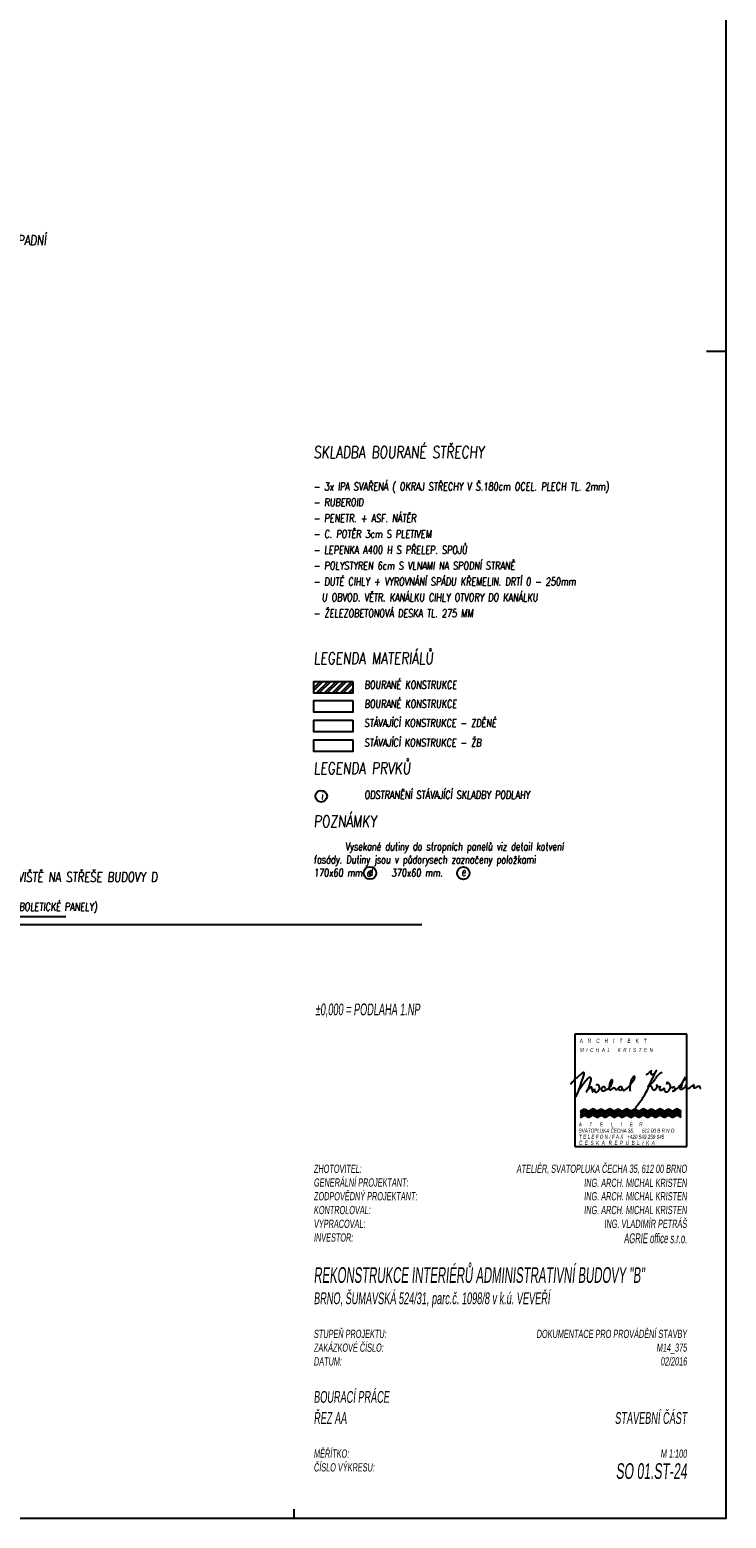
# Model space of a CAD drawing. Header units: millimetres. Extents: x 22267 to 193155, y 329430 to 541733.
# Tile 50 of 89: x 157166 to 174893, y 329430 to 367315. Entities that reach past the tile are written whole.
import ezdxf
from ezdxf.enums import TextEntityAlignment as Align

# ---------------------------------------------------------------- set-up
doc = ezdxf.new("R2010")
doc.units = ezdxf.units.MM
for name, color, linetype in [('BOURÁNÍ', 40, 'Continuous'), ('KOTY', 7, 'Continuous'), ('KOTY-DVERE', 8, 'Continuous'), ('KOTY_100', 7, 'Continuous'), ('KÓTY BP FASÁDA', 255, 'Continuous'), ('KÓTY BP PODLAHA', 255, 'Continuous'), ('LEGENDA', 7, 'Continuous'), ('LEGENDA_RAMEČEK', 7, 'Continuous'), ('TLUSTA', 2, 'Continuous'), ('ŽB', 1, 'Continuous')]:
    doc.layers.add(name, color=color, linetype=linetype)
doc.layers.add('POMOCNA_ZU', color=200, linetype='Continuous', plot=False)
doc.styles.add('CS-ROMANS', font='romans.shx', dxfattribs={"width": 0.75, "oblique": 5})
doc.styles.add('CS-ROMANS_100', font='romans.shx', dxfattribs={"width": 0.75, "oblique": 5, "height": 200})
doc.styles.add('CS_SIMPL', font='CS_SIMPL.shx', dxfattribs={"width": 0.58, "oblique": 5})

# ---------------------------------------------------------------- blocks, each defined once
blk = doc.blocks.new('PODPIS MICHAL_BARVA')
at = {"color": 5}
for p, q in [((-35, 16.74), (-35.64, 15.46)), ((-34.59, 17.65), (-35.04, 16.63)), ((-35.04, 16.63), (-35, 16.74))]:
    blk.add_line(p, q, dxfattribs=at)
for centre, radius, start, end in [((-7.68, 18.33), 6.77, 121.9528, 129.8783), ((-9.89, 23.56), 1.65, 168.942, 188.6699), ((-11.1, 23.75), 0.426, 112.1276, 163.0503), ((-11.26, 24.11), 0.0368, 267.4394, 103.0578), ((-11.47, 24.96), 2, 303.7352, 329.1312), ((-161.14, 105.29), 171.74, 331.4931, 331.7743), ((-9.46, 23.91), 0.387, 129.9342, 156.2999), ((-10.37, 24.31), 0.727, 328.2682, 350.9737), ((-9.68, 24.19), 0.0319, 8.5882, 148.8024), ((-4.08, -8.47), 43.43, 137.5637, 139.4368), ((-27.85, 13.41), 11.12, 129.3369, 138.127), ((-24.18, 10.67), 15.61, 128.3239, 133.4046), ((15.13, 0.75), 52.51, 158.4803, 161.2278), ((-24.55, 11.49), 11.78, 139.2868, 147.6963), ((23.65, -53.42), 95.57, 126.5689, 126.9907), ((-82.15, 38.44), 51.82, 339.1682, 341.818), ((-19.25, 9.89), 16.98, 140.1403, 146.8725), ((-32.72, 22.63), 0.91, 102.6063, 128.5395), ((-32.84, 23.37), 0.165, 14.0308, 118.0644), ((-37.07, 23.92), 4.46, 338.34, 347.4596), ((-33.92, 23.26), 1.24, 345.8196, 6.9738), ((-22.95, 12.89), 12.23, 133.6316, 139.8127), ((65.72, -24.63), 106.29, 155.6197, 156.1205), ((-30.84, 21.4), 0.65, 83.9914, 148.2808), ((-77.24, 35.58), 48.96, 340.5059, 341.7476), ((-29.97, 17.66), 1.37, 110.4552, 129.4384), ((-31.51, 20.97), 1.3, 39.8629, 55.3693), ((-37.27, 22.64), 6.95, 339.8405, 347.8898), ((-31.24, 21.46), 0.813, 340.621, 25.6263), ((-30.41, 18.8), 0.15, 9.2387, 104.5894), ((-28.6, 19.5), 0.189, 102.216, 199.8217), ((-28.83, 18.51), 1.19, 59.5601, 80.52), ((-28.65, 18.78), 0.861, 359.9367, 61.1504), ((-26.43, 18.43), 0.578, 88.0315, 128.6844), ((-26.39, 18.71), 0.306, 35.0404, 94.9467), ((-22.32, 18.73), 2.41, 171.1083, 194.677), ((-17.79, 18.56), 6.93, 163.8176, 175.5591), ((-30.61, 24.24), 8.07, 318.1464, 323.1846), ((-20.52, 18.74), 4.3, 148.5998, 155.9085), ((-23.04, 20.22), 1.38, 134.2133, 146.6968), ((-25.92, 20.64), 2.15, 325.098, 347.2566), ((-23.91, 21.05), 0.183, 51.2421, 120.8713), ((-25.75, 20.8), 2.03, 341.6053, 4.7189), ((-24.06, 20.99), 0.34, 357.7456, 38.0277), ((-20.78, 17.74), 1.38, 118.2751, 143.7161), ((-21.12, 18.41), 0.59, 65.0353, 126.9026), ((-21.15, 18.27), 0.734, 67.6997, 112.3003), ((-21.28, 18.25), 0.812, 42.4441, 59.9798), ((-21.16, 18.4), 0.623, 35.4292, 62.6442), ((-20.69, 21.32), 3.14, 304.6058, 328.7454), ((-15.95, 18.86), 2.25, 163.2728, 178.8708), ((98.13, 0.82), 117.72, 170.4744, 170.8641), ((-36.35, 34.95), 23.87, 320.249, 323.0843), ((-11.65, 18.82), 6.49, 159.1687, 166.8519), ((-14.31, 19.84), 3.64, 147.7224, 159.2795), ((-15.42, 20.33), 2.45, 132.299, 143.5008), ((-20.08, 23.1), 3.76, 318.5401, 334.0586), ((-16.56, 21.67), 0.691, 106.9011, 136.9161), ((-16.75, 22.16), 0.175, 353.4914, 93.5209), ((-18.66, 22.26), 2.12, 337.6522, 348.2345), ((-18.63, 22.05), 2.05, 353.8305, 2.4724), ((-15, 25.78), 3.57, 303.8153, 308.9811), ((-21.63, 36.37), 16.04, 303.5695, 306.8144), ((-2295.49, 981.03), 2477.7, 337.12806, 337.17777), ((-38.14, 52.16), 41.94, 307.6843, 309.3743), ((-11.9, 18.32), 0.883, 100.274, 133.2601), ((-11.46, 16.06), 3.19, 93.0638, 100.8679), ((-47.27, 38.08), 39.85, 333.0081, 335.7502), ((-11.63, 18.81), 0.439, 35.7237, 89.0794), ((-22.77, 30.81), 15.77, 315.391, 319.7235), ((-11.06, 23.34), 0.467, 183.2873, 237.0191), ((-11.12, 23.28), 0.383, 239.8284, 309.4381), ((-11.77, 18.61), 0.672, 5.2121, 42.172), ((-2.3, 18.82), 9.1, 150.3407, 161.4466), ((-11.94, 25.38), 2.62, 293.9718, 307.1628), ((-15.62, 24.7), 6.37, 320.1153, 330.0334), ((-4.42, 17.98), 6.7, 137.9546, 148.0536), ((-11.5, 19.64), 2.09, 326.0291, 342.073), ((-9.29, 19.46), 0.368, 157.3291, 189.7105), ((-9.32, 19.44), 0.338, 188.3256, 248.3458), ((-9.58, 19.54), 0.0784, 30.5945, 128.3662), ((-10.89, 19.29), 1.4, 348.093, 11.907), ((-8.89, 21.05), 1.99, 253.9093, 276.1262), ((-6.34, 19.98), 3.94, 113.101, 140.8621), ((-6.23, 17.95), 2.55, 151.2595, 170.4842), ((-8.72, 19.42), 0.356, 276.8813, 316.2271), ((-6.23, 20.14), 0.237, 102.216, 199.8217), ((-6.2, 20.2), 0.282, 209.3289, 254.7151), ((-6.52, 18.9), 1.49, 59.5601, 80.52), ((-6.18, 19.83), 0.137, 104.6766, 132.9421), ((-8.15, 18.14), 3.14, 20.4964, 40.5906), ((-5.81, 19.04), 0.637, 334.8437, 18.3162), ((-7.07, 23.38), 6.26, 311.2389, 319.2841), ((-37.96, 51.71), 48.17, 317.7105, 319.0788), ((2.33, 18.05), 4.25, 159.588, 171.9294), ((-7.61, 22.17), 6.51, 336.0746, 343.7166), ((-6.09, 24.05), 5.97, 319.3267, 329.1186), ((-10.16, 23.97), 9.52, 337.6278, 342.8179), ((5.26, 18.78), 6.76, 154.9369, 159.4331), ((-8.44, 25.79), 8.89, 327.2409, 331.7571), ((0.91, 20.7), 2.01, 141.1726, 151.8299), ((-2, 20.38), 2.08, 309.7837, 324.0074), ((-0.59, 21.91), 0.0749, 41.3946, 143.3703), ((-1.43, 21.94), 0.895, 336.6308, 1.1564), ((0.44, 19.15), 0.91, 161.8051, 182.3731), ((0.51, 19.2), 0.979, 185.1548, 213.7424), ((0.57, 19.26), 1.01, 157.3869, 170.0781), ((-0.22, 19.6), 0.143, 83.6382, 162.1474), ((-1.14, 19.74), 1.01, 324.9453, 344.3414), ((-0.32, 19.59), 0.195, 321.3763, 53.427), ((-1.15, 22.08), 3.91, 298.0857, 307.9028), ((-4.99, 28.63), 11.48, 302.9299, 306.2449), ((-0.28, 22.29), 3.58, 305.4433, 311.8498), ((2.15, 19.57), 0.0637, 14.8338, 125.2175), ((2.76, 18.96), 0.631, 166.4823, 193.5177), ((7, 18.33), 4.92, 167.0815, 170.9013), ((1.64, 19.51), 0.578, 352.4428, 7.5572), ((1.5, 21.57), 3.1, 293.9605, 304.5388), ((3.77, 18.23), 0.937, 97.9117, 123.0914), ((3.77, 18.19), 0.979, 78.9464, 97.8729), ((3.9, 18.81), 0.347, 29.7432, 80.0141), ((3.55, 18.7), 0.711, 357.5037, 23.8218), ((-10.03, 2.91), 28.52, 151.6163, 153.8948), ((459.86, -211.29), 544.86, 155.138, 155.291), ((-39.97, 22.56), 9.5, 326.605, 329.8061), ((-24.81, 12.94), 8.47, 145.0682, 148.7177), ((-33.57, 19.04), 2.2, 325.2067, 342.9672), ((-45.45, 30.97), 19.01, 316.1104, 318.1836), ((-27.7, 15.01), 4.86, 130.2094, 137.4947), ((-34.83, 18.42), 4.59, 0.6362, 5.0251), ((-18.73, 19.8), 11.59, 186.5836, 191.4566), ((-29.94, 17.59), 0.174, 209.8479, 274.0982), ((-27.27, 16.44), 2.83, 143.2444, 159.9231), ((-30.42, 18.58), 0.989, 333.0623, 345.6498), ((-28.08, 18.25), 1.38, 176.2672, 200.1351), ((-28.77, 17.88), 0.616, 190.1519, 230.7005), ((-28.87, 17.95), 0.616, 241.9659, 282.9935), ((-28.93, 18.12), 0.802, 284.3995, 317.6243), ((-30.47, 19.54), 2.89, 317.3779, 336.8859), ((-28.27, 18.62), 0.509, 334.8437, 18.3162), ((-26.83, 18.17), 0.44, 156.6477, 218.064), ((-25.85, 17.54), 1.6, 139.4086, 150.1306), ((-26.77, 18.31), 0.587, 225.383, 263.4338), ((-25.54, 17.49), 1.88, 132.0357, 144.2734), ((-26.67, 18.51), 0.795, 258.2009, 292.6111), ((-29, 24.97), 7.66, 290.0778, 292.845), ((-26.44, 18.59), 0.416, 350.753, 43.6214), ((-26.91, 19.81), 2.09, 295.1452, 305.6532), ((-24.35, 15.38), 3.03, 107.7865, 116.1436), ((-25.9, 19.68), 1.54, 293.8971, 327.7627), ((-24.39, 18.33), 0.338, 220.5262, 313.9064), ((-26.01, 21.04), 3.48, 302.1019, 310.4574), ((-21.46, 15), 4.09, 117.8197, 124.0838), ((-23.2, 18.39), 0.287, 51.2553, 125.6214), ((-23.38, 18.15), 0.589, 13.8851, 52.0267), ((-22.49, 18.43), 0.356, 203.9813, 247.3645), ((-22.9, 19.42), 1.35, 281.9219, 298.9569), ((-22.7, 19.14), 1, 296.6665, 324.1218), ((-21.18, 18.37), 0.594, 120.3136, 163.6363), ((-21.32, 18.46), 0.434, 169.3029, 220.9589), ((-21.13, 18.72), 0.753, 226.2346, 269.3579), ((-21.09, 18.54), 0.578, 265.0485, 331.2121), ((-21.02, 18.49), 0.459, 8.2026, 41.5905), ((-21.26, 18.28), 0.77, 10.3409, 37.9101), ((-21.12, 18.43), 0.565, 343.1519, 13.0527), ((-19.37, 18.56), 1.14, 186.7617, 205.2992), ((-18.9, 18.93), 1.73, 209.8043, 219.4058), ((-20.11, 17.95), 0.174, 224.5292, 311.5227), ((-18.24, 15.86), 2.64, 121.6642, 131.8479), ((-23.7, 23.51), 6.77, 307.0058, 315.094), ((-14.89, 18.65), 3.31, 175.5397, 185.4572), ((-50.86, 8.5), 34.12, 15.2634, 16.7503), ((-22.03, 19.26), 8.71, 319.677, 328.3923), ((-65.61, 50.42), 62.27, 324.9842, 326.3483), ((-27.88, 25.22), 16.9, 326.6046, 334.7842), ((-10.13, 18.73), 0.978, 183.0987, 218.2145), ((-10.43, 18.6), 0.671, 225.9893, 262.2191), ((-10.56, 18.53), 0.592, 273.4701, 317.8295), ((-11.68, 20.08), 2.49, 308.7935, 320.0447), ((-8.25, 18.28), 0.505, 170.4842, 215.2776), ((-8.37, 18.38), 0.486, 233.5573, 294.1019), ((-9.14, 20.22), 2.48, 292.9459, 303.5475), ((-8.83, 19.85), 2, 301.9624, 324.3819), ((-5.54, 18.33), 1.69, 167.9437, 192.0563), ((-6.44, 18.12), 0.771, 190.1519, 230.7005), ((-6.57, 18.2), 0.77, 241.9659, 282.9935), ((-6.64, 18.42), 1, 284.3995, 317.6243), ((-8.56, 20.19), 3.61, 317.3779, 336.8859), ((-4.17, 17.99), 0.875, 127.9066, 147.0454), ((-4.39, 18.45), 0.392, 86.6558, 144.0155), ((-4.46, 17.6), 0.0778, 158.2468, 250.3271), ((-4.34, 17.52), 0.22, 101.2996, 150.4624), ((-4.93, 18.66), 1.22, 291.2361, 329.2309), ((-4.61, 19.32), 1.61, 277.8759, 312.2558), ((-4.24, 18.45), 0.412, 47.4574, 107.4966), ((-4.25, 18.4), 0.454, 2.0903, 49.8157), ((-4.16, 18.29), 0.377, 316.8152, 19.5309), ((-10.05, 25.77), 10.04, 310.4881, 315.0059), ((-2.2, 18.71), 0.216, 112.4445, 168.3075), ((-2, 18.7), 0.411, 172.5124, 210.5674), ((-1.98, 18.68), 0.421, 207.7238, 241.8529), ((-2.15, 18.66), 0.277, 72.7524, 118.6634), ((-1.9, 18.61), 0.412, 226.8578, 284.4565), ((-2.24, 18.61), 0.363, 5.2687, 61.3027), ((-2.09, 19.77), 1.58, 280.501, 303.5069), ((-3.19, 22.33), 4.35, 297.0122, 305.4003), ((0.09, 19.01), 0.532, 222.7556, 271.332), ((0.15, 19.54), 1.06, 267.0114, 300.39), ((2.34, 18.84), 0.197, 188.5931, 254.701), ((2.42, 19.24), 0.605, 257.3334, 303.7177), ((2.68, 18.54), 1.59, 353.2699, 4.3929), ((-29.41, 23.86), 17.36, 318.0656, 323.869)]:
    blk.add_arc(centre, radius, start, end, dxfattribs=at)
blk = doc.blocks.new('LOGO')
at = {"layer": 'LEGENDA_RAMEČEK', "color": 91, "linetype": 'Continuous', "ltscale": 13.988571}
for p, q in [((0, 28.57), (-28.56, 28.57)), ((-28.56, 28.57), (-28.56, 0)), ((0, 0), (0, 28.57)), ((-28.56, 0), (0, 0))]:
    blk.add_line(p, q, dxfattribs=at)
at = {"layer": 'LEGENDA_RAMEČEK', "color": 221, "linetype": 'Continuous', "ltscale": 10.68944}
for p, q in [((-27.09, 9.01), (-26.05, 9.61)), ((-27.09, 8.77), (-26.05, 9.37)), ((-27.09, 8.53), (-26.05, 9.13)), ((-27.09, 8.07), (-26.05, 8.68)), ((-27.09, 7.74), (-26.05, 8.34)), ((-27.09, 7.4), (-26.05, 8)), ((-26.05, 9.61), (-24.96, 9.01)), ((-26.05, 9.37), (-24.96, 8.77)), ((-26.05, 9.13), (-24.96, 8.53)), ((-26.05, 8.68), (-24.96, 8.07)), ((-26.05, 8.34), (-24.96, 7.74)), ((-26.05, 8), (-24.96, 7.4)), ((-23.87, 9.61), (-24.96, 9.01)), ((-23.87, 9.37), (-24.96, 8.77)), ((-23.87, 9.13), (-24.96, 8.53)), ((-23.87, 8.68), (-24.96, 8.07)), ((-23.87, 8.34), (-24.96, 7.74)), ((-23.87, 8), (-24.96, 7.4)), ((-22.83, 9.01), (-23.87, 9.61)), ((-22.83, 8.77), (-23.87, 9.37)), ((-22.83, 8.53), (-23.87, 9.13)), ((-22.83, 8.07), (-23.87, 8.68)), ((-22.83, 7.74), (-23.87, 8.34)), ((-22.83, 7.4), (-23.87, 8)), ((-22.83, 9.01), (-21.79, 9.61)), ((-22.83, 8.77), (-21.79, 9.37)), ((-22.83, 8.53), (-21.79, 9.13)), ((-22.83, 8.07), (-21.79, 8.68)), ((-22.83, 7.74), (-21.79, 8.34)), ((-22.83, 7.4), (-21.79, 8)), ((-21.79, 9.61), (-20.69, 9.01)), ((-21.79, 9.37), (-20.69, 8.77)), ((-21.79, 9.13), (-20.69, 8.53)), ((-21.79, 8.68), (-20.69, 8.07)), ((-21.79, 8.34), (-20.69, 7.74)), ((-21.79, 8), (-20.69, 7.4)), ((-19.6, 9.61), (-20.69, 9.01)), ((-19.6, 9.37), (-20.69, 8.77)), ((-19.6, 9.13), (-20.69, 8.53)), ((-19.6, 8.68), (-20.69, 8.07)), ((-19.6, 8.34), (-20.69, 7.74)), ((-19.6, 8), (-20.69, 7.4)), ((-18.56, 9.01), (-19.6, 9.61)), ((-18.56, 8.77), (-19.6, 9.37)), ((-18.56, 8.53), (-19.6, 9.13)), ((-18.56, 8.07), (-19.6, 8.68)), ((-18.56, 7.74), (-19.6, 8.34)), ((-18.56, 7.4), (-19.6, 8)), ((-18.56, 9.01), (-17.52, 9.61)), ((-18.56, 8.77), (-17.52, 9.37)), ((-18.56, 8.53), (-17.52, 9.13)), ((-18.56, 8.07), (-17.52, 8.68)), ((-18.56, 7.74), (-17.52, 8.34)), ((-18.56, 7.4), (-17.52, 8)), ((-17.52, 9.61), (-16.43, 9.01)), ((-17.52, 9.37), (-16.43, 8.77)), ((-17.52, 9.13), (-16.43, 8.53)), ((-17.52, 8.68), (-16.43, 8.07)), ((-17.52, 8.34), (-16.43, 7.74)), ((-17.52, 8), (-16.43, 7.4)), ((-15.34, 9.61), (-16.43, 9.01)), ((-15.34, 9.37), (-16.43, 8.77)), ((-15.34, 9.13), (-16.43, 8.53)), ((-15.34, 8.68), (-16.43, 8.07)), ((-15.34, 8.34), (-16.43, 7.74)), ((-15.34, 8), (-16.43, 7.4)), ((-14.3, 9.01), (-15.34, 9.61)), ((-14.3, 8.77), (-15.34, 9.37)), ((-14.3, 8.53), (-15.34, 9.13)), ((-14.3, 8.07), (-15.34, 8.68)), ((-14.3, 7.74), (-15.34, 8.34)), ((-14.3, 7.4), (-15.34, 8)), ((-14.3, 9.01), (-13.26, 9.61)), ((-14.3, 8.77), (-13.26, 9.37)), ((-14.3, 8.53), (-13.26, 9.13)), ((-14.3, 8.07), (-13.26, 8.68)), ((-14.3, 7.74), (-13.26, 8.34)), ((-14.3, 7.4), (-13.26, 8)), ((-13.26, 9.61), (-12.16, 9.01)), ((-13.26, 9.37), (-12.16, 8.77)), ((-13.26, 9.13), (-12.16, 8.53)), ((-13.26, 8.68), (-12.16, 8.07)), ((-13.26, 8.34), (-12.16, 7.74)), ((-13.26, 8), (-12.16, 7.4)), ((-11.07, 9.61), (-12.16, 9.01)), ((-11.07, 9.37), (-12.16, 8.77)), ((-11.07, 9.13), (-12.16, 8.53)), ((-11.07, 8.68), (-12.16, 8.07)), ((-11.07, 8.34), (-12.16, 7.74)), ((-11.07, 8), (-12.16, 7.4)), ((-10.03, 9.01), (-11.07, 9.61)), ((-10.03, 8.77), (-11.07, 9.37)), ((-10.03, 8.53), (-11.07, 9.13)), ((-10.03, 8.07), (-11.07, 8.68)), ((-10.03, 7.74), (-11.07, 8.34)), ((-10.03, 7.4), (-11.07, 8)), ((-10.03, 9.01), (-8.99, 9.61)), ((-10.03, 8.77), (-8.99, 9.37)), ((-10.03, 8.53), (-8.99, 9.13)), ((-10.03, 8.07), (-8.99, 8.68)), ((-10.03, 7.74), (-8.99, 8.34)), ((-10.03, 7.4), (-8.99, 8)), ((-8.99, 9.61), (-7.9, 9.01)), ((-8.99, 9.37), (-7.9, 8.77)), ((-8.99, 9.13), (-7.9, 8.53)), ((-8.99, 8.68), (-7.9, 8.07)), ((-8.99, 8.34), (-7.9, 7.74)), ((-8.99, 8), (-7.9, 7.4)), ((-6.81, 9.61), (-7.9, 9.01)), ((-6.81, 9.37), (-7.9, 8.77)), ((-6.81, 9.13), (-7.9, 8.53)), ((-6.81, 8.68), (-7.9, 8.07)), ((-6.81, 8.34), (-7.9, 7.74)), ((-6.81, 8), (-7.9, 7.4)), ((-5.77, 9.01), (-6.81, 9.61)), ((-5.77, 8.77), (-6.81, 9.37)), ((-5.77, 8.53), (-6.81, 9.13)), ((-5.77, 8.07), (-6.81, 8.68)), ((-5.77, 7.74), (-6.81, 8.34)), ((-5.77, 7.4), (-6.81, 8)), ((-5.77, 9.01), (-4.73, 9.61)), ((-5.77, 8.77), (-4.73, 9.37)), ((-5.77, 8.53), (-4.73, 9.13)), ((-5.77, 8.07), (-4.73, 8.68)), ((-5.77, 7.74), (-4.73, 8.34)), ((-5.77, 7.4), (-4.73, 8)), ((-4.73, 9.61), (-3.63, 9.01)), ((-4.73, 9.37), (-3.63, 8.77)), ((-4.73, 9.13), (-3.63, 8.53)), ((-4.73, 8.68), (-3.63, 8.07)), ((-4.73, 8.34), (-3.63, 7.74)), ((-4.73, 8), (-3.63, 7.4)), ((-2.54, 9.61), (-3.63, 9.01)), ((-2.54, 9.37), (-3.63, 8.77)), ((-2.54, 9.13), (-3.63, 8.53)), ((-2.54, 8.68), (-3.63, 8.07)), ((-2.54, 8.34), (-3.63, 7.74)), ((-2.54, 8), (-3.63, 7.4)), ((-1.5, 9.01), (-2.54, 9.61)), ((-1.5, 8.77), (-2.54, 9.37)), ((-1.5, 8.53), (-2.54, 9.13)), ((-1.5, 8.07), (-2.54, 8.68)), ((-1.5, 7.74), (-2.54, 8.34)), ((-1.5, 7.4), (-2.54, 8))]:
    blk.add_line(p, q, dxfattribs=at)
at = {"layer": 'LEGENDA_RAMEČEK', "xscale": 0.7999999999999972, "yscale": 0.7999999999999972, "zscale": 0.7999999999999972}
blk.add_blockref('PODPIS MICHAL_BARVA', (0, 0), dxfattribs=at)
at = {"layer": 'LEGENDA_RAMEČEK', "color": 221, "linetype": 'Continuous', "ltscale": 4.589426, "style": 'CS_SIMPL', "oblique": 5, "width": 0.666667}
for s, p in [('A    R    C    H    I    T    E    K    T', (-27.32, 26.4, 59.8)), ('M  I  C  H  A  L      K  R  I  S  T  E  N', (-27.27, 24.06, 59.8)), ('A      T      E      L      I      É     R', (-27.57, 5.12, 59.8)), ('SVATOPLUKA ČECHA 35,      612 00 B R N O', (-27.59, 3.52, 59.8)), ('T E L E F O N / F A X   +420 549 259 045', (-27.47, 1.96, 59.8)), ('Č  E  S  K  Á   R  E  P  U  B  L  I  K  A', (-27.51, 0.42, 59.8))]:
    blk.add_text(s, height=1.0491, dxfattribs=at).set_placement(p)
blk = doc.blocks.new('POPISKA 3b')
blk.add_line((-110, 0), (-110, 2.27))
blk.add_blockref('LOGO', (-10, 94.6))
at = {"layer": 'LEGENDA', "color": 91, "style": 'CS_SIMPL', "oblique": 5, "width": 0.58}
for s, p in [('ZHOTOVITEL:', (-105, 87.9)), ('GENERÁLNÍ PROJEKTANT:', (-105, 84.4)), ('ZODPOVĚDNÝ PROJEKTANT:', (-105, 80.9)), ('VYPRACOVAL:', (-105, 73.9)), ('KONTROLOVAL:', (-105, 77.4)), ('INVESTOR:', (-105, 70.4)), ('STUPEŇ PROJEKTU:', (-105, 45.87)), ('ZAKÁZKOVÉ ČÍSLO:', (-105, 42.37)), ('DATUM:', (-105, 38.87)), ('MĚŘÍTKO:', (-105, 15.4)), ('ČÍSLO VÝKRESU:', (-105, 11.9))]:
    blk.add_text(s, height=2.1, dxfattribs=at).set_placement(p)
at = {"layer": 'LEGENDA', "color": 161, "style": 'CS_SIMPL', "oblique": 5, "width": 0.58}
for tag, p in [('%%P0,000 = 248,570m, VÝŠKOVÝ SYSTÉM B.p.V.', (-104.61, 128.01)), ('BRNO, ULICE VEVEŘÍ, parc.č. 2829, 2830 a 2831 v k.ú. ŽABOVŘESKY', (-105, 54.48)), ('SO 02  ADMINISTRATIVNÍ OBJEKT', (-105, 29.38)), ('PŮDORYS 1.NP', (-105, 24))]:
    blk.add_attdef(tag, p, '', height=3, dxfattribs=at)
at = {"layer": 'LEGENDA', "color": 91, "style": 'CS_SIMPL', "oblique": 5, "width": 0.58}
for tag, p in [('ATELIÉR, SVATOPLUKA ČECHA 35, 612 00 BRNO', (-10, 87.9)), ('ING. ARCH. MICHAL KRISTEN', (-10, 84.32)), ('ING. ARCH. MICHAL KRISTEN', (-10, 80.9)), ('ING. ONDŘEJ HUB, ING. ARCH. GABRIELA BOHÁČKOVÁ, KAREL FRITSCHER', (-10, 73.9)), ('ING. ARCH. MICHAL KRISTEN', (-10, 77.4)), ('PROJEKT PRO STAVEBNÍ POVOLENÍ', (-10, 45.87)), ('M02_147', (-10, 42.37)), ('10/2003', (-10, 38.87)), ('M 1:100', (-10, 15.4))]:
    blk.add_attdef(tag, text='', height=2.1, dxfattribs=at).set_placement(p, align=Align.RIGHT)
at = {"layer": 'LEGENDA', "color": 161, "style": 'CS_SIMPL', "oblique": 5, "width": 0.58}
for tag, height, p in [('JRA, s.r.o.', 2.5, (-10, 70)), ('STAVEBNÍ ČÁST', 3, (-10, 24))]:
    blk.add_attdef(tag, text='', height=height, dxfattribs=at).set_placement(p, align=Align.RIGHT)
at = {"layer": 'LEGENDA', "color": 41, "style": 'CS_SIMPL', "oblique": 5, "width": 0.58}
blk.add_attdef('ADMINISTRATIVNI CENTRUM PALLADIUM', (-105, 59.9), '', height=4, dxfattribs=at)
blk.add_attdef('SO 02.ST-01', text='', height=4, dxfattribs=at).set_placement((-10, 10), align=Align.RIGHT)

msp = doc.modelspace()

# ---------------------------------------------------------------- hatches: boundary and pattern name
at = {"layer": 'BOURÁNÍ'}
h = msp.add_hatch(dxfattribs=at)
h.set_pattern_fill('ANSI32', color=30, scale=15)
h.set_pattern_definition([(45, (20932.3, 117996.3), (-101.02788, 101.02788), []), (45, (20999.65, 117996.3), (-101.02788, 101.02788), [])])
h.paths.add_polyline_path([(165392.5, 350727.8), (164392.5, 350727.8), (164392.5, 350427.8), (165392.5, 350427.8)])

# ---------------------------------------------------------------- linework, layer by layer
at = {"layer": 'BOURÁNÍ', "color": 30}
for points in [[(165392.5, 350727.8), (165392.5, 350427.8), (164392.5, 350427.8), (164392.5, 350727.8)], [(165392.5, 350243.5), (165392.5, 349943.5), (164392.5, 349943.5), (164392.5, 350243.5)]]:
    msp.add_lwpolyline(points, close=True, dxfattribs=at)
at = {"layer": 'KOTY-DVERE'}
for centre in [(165824.4, 345851.6), (168201.9, 345849.1)]:
    msp.add_circle(centre, 159.5, dxfattribs=at)
at = {"layer": 'KÓTY BP PODLAHA'}
msp.add_line((158086.5, 344733.4), (150237.4, 344733.4), dxfattribs=at)
msp.add_circle((164584.2, 347807.2), 147.1, dxfattribs=at)
at = {"layer": 'LEGENDA'}
msp.add_lwpolyline([(122892.5, 329430.5), (174892.5, 329430.5), (174892.5, 418530.5), (122892.5, 418530.5)], close=True, dxfattribs=at)
msp.add_lwpolyline([(174892.5, 359130.5), (174392.5, 359130.5)], dxfattribs=at)
at = {"layer": 'POMOCNA_ZU', "color": 1}
msp.add_lwpolyline([(167142.9, 344530.5), (144637.4, 344530.5)], dxfattribs=at)
at = {"layer": 'TLUSTA'}
msp.add_lwpolyline([(165392.5, 349743.5), (165392.5, 349443.5), (164392.5, 349443.5), (164392.5, 349743.5)], close=True, dxfattribs=at)
at = {"layer": 'ŽB'}
msp.add_lwpolyline([(165392.5, 349243.5), (165392.5, 348943.5), (164392.5, 348943.5), (164392.5, 349243.5)], close=True, dxfattribs=at)

# ---------------------------------------------------------------- block references
at = {"layer": 'LEGENDA'}
ref = msp.add_blockref('POPISKA 3b', (174892.5, 329430.5), dxfattribs=dict(at, xscale=100, yscale=100, zscale=100))
ref.add_attrib('ADMINISTRATIVNI CENTRUM PALLADIUM', 'REKONSTRUKCE INTERIÉRŮ ADMINISTRATIVNÍ BUDOVY "B"', (164392.5, 335420.3), dxfattribs={"color": 41, "height": 400, "style": 'CS_SIMPL', "oblique": 5, "width": 0.54})
ref.add_attrib('BRNO, ULICE VEVEŘÍ, parc.č. 2829, 2830 a 2831 v k.ú. ŽABOVŘESKY', 'BRNO, ŠUMAVSKÁ 524/31, parc.č. 1098/8 v k.ú. VEVEŘÍ', (164392.5, 334878.2), dxfattribs={"color": 161, "height": 300, "style": 'CS_SIMPL', "oblique": 5, "width": 0.58})
ref.add_attrib('ING. ONDŘEJ HUB, ING. ARCH. GABRIELA BOHÁČKOVÁ, KAREL FRITSCHER', 'ING. VLADIMÍR PETRÁŠ', dxfattribs={"color": 91, "height": 210, "style": 'CS_SIMPL', "oblique": 5, "width": 0.58}).set_placement((173892.5, 336820.3), align=Align.RIGHT)
ref.add_attrib('JRA, s.r.o.', 'AGRIE office s.r.o.', dxfattribs={"color": 161, "height": 250, "style": 'CS_SIMPL', "oblique": 5, "width": 0.58}).set_placement((173892.5, 336430.3), align=Align.RIGHT)
ref.add_attrib('ING. ARCH. MICHAL KRISTEN', 'ING. ARCH. MICHAL KRISTEN', dxfattribs={"color": 91, "height": 210, "style": 'CS_SIMPL', "oblique": 5, "width": 0.58}).set_placement((173892.5, 337520.3), align=Align.RIGHT)
ref.add_attrib('ING. ARCH. MICHAL KRISTEN', 'ING. ARCH. MICHAL KRISTEN', dxfattribs={"color": 91, "height": 210, "style": 'CS_SIMPL', "oblique": 5, "width": 0.58}).set_placement((173892.5, 337170.3), align=Align.RIGHT)
ref.add_attrib('ATELIÉR, SVATOPLUKA ČECHA 35, 612 00 BRNO', 'ATELIÉR, SVATOPLUKA ČECHA 35, 612 00 BRNO', dxfattribs={"color": 91, "height": 210, "style": 'CS_SIMPL', "oblique": 5, "width": 0.58}).set_placement((173892.5, 338220.3), align=Align.RIGHT)
ref.add_attrib('PŮDORYS 1.NP', 'ŘEZ AA', (164392.5, 331830.7), dxfattribs={"color": 161, "height": 300, "style": 'CS_SIMPL', "oblique": 5, "width": 0.58})
ref.add_attrib('SO 02.ST-01', 'SO 01.ST-24', dxfattribs={"color": 41, "height": 400, "style": 'CS_SIMPL', "oblique": 5, "width": 0.58}).set_placement((173892.5, 330430.5), align=Align.RIGHT)
ref.add_attrib('M02_147', 'M14_375', dxfattribs={"color": 91, "height": 210, "style": 'CS_SIMPL', "oblique": 5, "width": 0.58}).set_placement((173892.5, 333667.8), align=Align.RIGHT)
ref.add_attrib('10/2003', '02/2016', dxfattribs={"color": 91, "height": 210, "style": 'CS_SIMPL', "oblique": 5, "width": 0.58}).set_placement((173892.5, 333317.8), align=Align.RIGHT)
ref.add_attrib('PROJEKT PRO STAVEBNÍ POVOLENÍ', 'DOKUMENTACE PRO PROVÁDĚNÍ STAVBY', dxfattribs={"color": 91, "height": 210, "style": 'CS_SIMPL', "oblique": 5, "width": 0.58}).set_placement((173892.5, 334017.8), align=Align.RIGHT)
ref.add_attrib('STAVEBNÍ ČÁST', 'STAVEBNÍ ČÁST', dxfattribs={"color": 161, "height": 300, "style": 'CS_SIMPL', "oblique": 5, "width": 0.58}).set_placement((173892.5, 331830.7), align=Align.RIGHT)
ref.add_attrib('ING. ARCH. MICHAL KRISTEN', 'ING. ARCH. MICHAL KRISTEN', dxfattribs={"color": 91, "height": 210, "style": 'CS_SIMPL', "oblique": 5, "width": 0.58}).set_placement((173892.5, 337862.4), align=Align.RIGHT)
ref.add_attrib('%%P0,000 = 248,570m, VÝŠKOVÝ SYSTÉM B.p.V.', '%%P0,000 = PODLAHA 1.NP', (164431.9, 342231.3), dxfattribs={"color": 161, "height": 300, "style": 'CS_SIMPL', "oblique": 5, "width": 0.58})
ref.add_attrib('SO 02  ADMINISTRATIVNÍ OBJEKT', 'BOURACÍ PRÁCE', (164392.5, 332368.2), dxfattribs={"color": 161, "height": 300, "style": 'CS_SIMPL', "oblique": 5, "width": 0.58})
ref.add_attrib('M 1:100', 'M 1:100', dxfattribs={"color": 91, "height": 210, "style": 'CS_SIMPL', "oblique": 5, "width": 0.58}).set_placement((173892.5, 330970.7), align=Align.RIGHT)

# ---------------------------------------------------------------- texts
at = {"layer": 'KOTY', "insert": (156028.4, 345749.4), "char_height": 250, "width": 4486.333, "attachment_point": 4, "style": 'CS-ROMANS'}
msp.add_mtext('\\A1;PARKOVIŠTĚ NA STŘEŠE BUDOVY D', dxfattribs=at)
at = {"layer": 'KOTY-DVERE', "char_height": 200, "width": 78.647, "attachment_point": 4, "style": 'CS-ROMANS'}
for s, insert in [('\\A1;d', (165778.2, 345883.9)), ('\\A1;e', (168155.7, 345881.4))]:
    msp.add_mtext(s, dxfattribs=dict(at, insert=insert))
at = {"layer": 'KOTY_100', "color": 1, "ltscale": 20, "style": 'CS-ROMANS_100', "oblique": 5, "width": 0.75}
msp.add_text('SKLADBA BOURANÉ STŘECHY', height=300, dxfattribs=at).set_placement((164392.5, 356414.1))
at = {"layer": 'KOTY_100', "ltscale": 20, "attachment_point": 1, "style": 'CS-ROMANS_100'}
for s, width, insert, char_height in [('{\\C1;LEGENDA MATERIÁLŮ}', 4418.652, (164392.5, 351469.3), 300), ('BOURANÉ KONSTRUKCE', 4418.652, (165681.9, 350742.4), 200), ('BOURANÉ KONSTRUKCE', 4418.652, (165681.9, 350258.1), 200), ('STÁVAJÍCÍ KONSTRUKCE - ZDĚNÉ', 4418.652, (165681.9, 349770.9), 200), ('STÁVAJÍCÍ KONSTRUKCE - ŽB', 5755.765, (165681.9, 349270.9), 200), ('{\\C1;LEGENDA PRVKŮ}', 4418.652, (164392.5, 348669.5), 300), ('ODSTRANĚNÍ STÁVAJÍCÍ SKLADBY PODLAHY', 5755.765, (165681.9, 347942.2), 200), ('{\\C1;POZNÁMKY}', 4418.652, (164392.5, 347316), 300)]:
    msp.add_mtext_dynamic_manual_height_columns(s, width=width, gutter_width=1000, heights=[0], dxfattribs=dict(at, insert=insert, char_height=char_height))
at = {"layer": 'KOTY_100', "ltscale": 20, "insert": (164392.5, 346628.1), "char_height": 200, "width": 7258.587, "attachment_point": 1, "style": 'CS-ROMANS_100'}
msp.add_mtext('\\A1;^IVysekané dutiny do stropních panelů viz detail kotvení fasády. Dutiny jsou v půdorysech zaznačeny položkami    170x60 mm a     370x60 mm.', dxfattribs=at)
at = {"layer": 'KÓTY BP FASÁDA', "color": 7, "style": 'CS-ROMANS_100', "oblique": 5, "width": 0.75}
for s, p in [('- 3x IPA SVAŘENÁ ( OKRAJ STŘECHY V Š.180cm OCEL. PLECH TL. 2mm)', (164392.5, 355590.1)), ('- RUBEROID', (164392.5, 355186.9)), ('- PENETR. + ASF. NÁTĚR', (164392.5, 354783.7)), ('- C. POTĚR 3cm S PLETIVEM', (164392.5, 354380.5)), ('- LEPENKA A400 H S PŘELEP. SPOJŮ', (164392.5, 353977.3)), ('- POLYSTYREN 6cm S VLNAMI NA SPODNÍ STRANĚ', (164392.5, 353574.1)), ('- DUTÉ CIHLY + VYROVNÁNÍ SPÁDU KŘEMELIN. DRTÍ 0 - 250mm', (164392.5, 353170.9)), ('  U OBVOD. VĚTR. KANÁLKU CIHLY OTVORY DO KANÁLKU', (164392.5, 352767.7)), ('- ŽELEZOBETONOVÁ DESKA TL. 275 MM', (164392.5, 352364.5))]:
    msp.add_text(s, height=200, dxfattribs=at).set_placement(p)
at = {"layer": 'KÓTY BP PODLAHA', "ltscale": 15, "style": 'CS-ROMANS', "oblique": 5, "width": 0.75}
msp.add_text('DEMONTOVAT FASÁDU (BOLETICKÉ PANELY)', height=200, dxfattribs=at).set_placement((154575, 344894.3))
at = {"layer": 'KÓTY BP PODLAHA', "insert": (164580.4, 347820.1), "char_height": 200, "width": 78.647, "attachment_point": 4, "style": 'CS-ROMANS'}
msp.add_mtext('\\A1;i', dxfattribs=at)
at = {"layer": 'POMOCNA_ZU', "insert": (155596.7, 361750.2), "char_height": 250, "width": 2263.701, "attachment_point": 4, "style": 'CS-ROMANS'}
msp.add_mtext('\\A1;SEVEROZÁPADNÍ\\PFASÁDA', dxfattribs=at)

doc.saveas('drawing.dxf')
